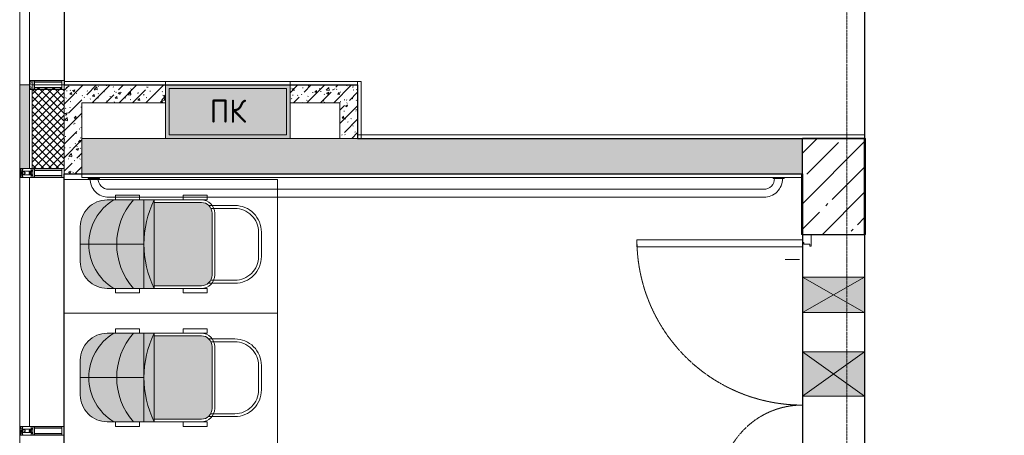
# Model space of a CAD drawing. Header units: millimetres. Extents: x 42571 to 146629, y -34435 to 73146.
# Tile 41 of 94: x 49342 to 54877, y -3884 to -1547. Entities that reach past the tile are written whole.
import ezdxf

# ---------------------------------------------------------------- set-up
doc = ezdxf.new("R2010")
doc.units = ezdxf.units.MM
for name, pattern in [('( Hidden )', [0.375, 0.25, -0.125]), ('-d1-01', [1, 0, -1]), ('-D1-02х01', [3, 2, -1]), ('-D1d1-15x02', [19, 15, -2, 0, -2]), ('DASHEDx20', [0.75, 0.5, -0.25])]:
    doc.linetypes.add(name, pattern=pattern)
doc.layers.get('Defpoints').update_dxf_attribs({"color": 31})
for name, color, linetype, lineweight in [('0_S_Black_02', 7, 'Continuous', 5), ('0_S_Black_04', 7, 'Continuous', 9), ('dim_meb', 7, 'Continuous', 5), ('engineering', 20, 'Continuous', 13), ('meb', 26, 'Continuous', 15), ('Opening Swing', 7, '-D1-02х01', 5), ('Panel', 7, 'Continuous', 5), ('wall_new', 152, 'Continuous', 30), ('Двери', 7, 'Continuous', 5), ('Импосты витража', 7, 'Continuous', 5), ('Общие ребра', 7, 'Continuous', 5), ('Окна', 7, 'Continuous', 5), ('Оси', 7, 'Continuous', 5), ('Основа _2_', 7, 'Continuous', 5), ('Отделка 2 _5_', 7, 'Continuous', 5), ('Панели витража', 7, 'Continuous', 5), ('Перекрытия', 7, 'Continuous', 5), ('Стены', 7, 'Continuous', 5), ('Структура _1_', 7, 'Continuous', 5), ('Термическая_воздушная прослойка _3_', 7, 'Continuous', 5), ('Элементы узлов', 7, 'Continuous', 5)]:
    doc.layers.add(name, color=color, linetype=linetype, lineweight=lineweight)
doc.layers.add('_Разделитель помещений_', color=7, linetype='-d1-01', lineweight=5, true_color=0x0080c0)
doc.styles.add('GOST-2.304_Type-B', font='GOST_Common.ttf')
pattern_1 = [(45, (-51337.11, -26686.75), (-75.43415, 75.43415), [106.68, -17.78, 3.556, -17.78]), (45, (-51337.11, -26611.36), (-75.43415, 75.43415), []), (50, (-51337.11, -26686.75), (127.52922, -11.15758), [13.335, -146.685]), (355, (-51337.11, -26686.75), (-24.66966, 133.74002), [10.668, -117.348]), (100.451, (-51326.49, -26687.68), (102.85973, 122.58178), [11.333, -124.663]), (46.184, (-51337.11, -26651.19), (189.75516, -29.43036), [20.002, -220.027]), (96.636, (-51321.3, -26653.64), (166.1822, 173.1996), [17, -186.995]), (351.184, (-51337.11, -26651.19), (166.18393, 173.19757), [16.002, -176.022]), (21, (-51319.33, -26660.08), (106.13027, -71.58603), [13.335, -146.685]), (326, (-51319.33, -26660.08), (43.26188, 128.93175), [10.668, -117.348]), (71.451, (-51310.49, -26666.04), (149.39198, 57.34505), [11.333, -124.663]), (37.5, (-51337.114, -26686.746), (2.162228, 59.188357), [3.353, -112.573, 3.353, -115.773, -117.793]), (37.5, (-51337.114, -26686.746), (2.162228, 59.188357), [-235.052, 3.353, -114.44]), (7.5, (-51337.114, -26686.746), (46.773857, 70.126152), [3.353, -64.567, 3.353, -109.906, -44.894]), (7.5, (-51337.114, -26686.746), (46.773857, 70.126152), [-181.178, 3.353, -41.542]), (327.5, (-51376.763, -26686.746), (94.91367, -4.010093), [3.353, -41.097, 3.353, -135.331, -184.023]), (327.5, (-51376.763, -26686.746), (94.91367, -4.010093), [-183.134, 3.353, -180.67]), (317.5, (-51394.54, -26686.75), (103.69057, 17.79882), [3.353, -54.432, 3.353, -88.748, -130.683]), (317.5, (-51394.54, -26686.75), (103.69057, 17.79882), [-149.885, 3.353, -127.33])]

# ---------------------------------------------------------------- blocks, each defined once
blk = doc.blocks.new('*U1503')
at = {"layer": 'meb', "color": 252, "linetype": '( Hidden )', "ltscale": 8}
blk.add_lwpolyline([(-375, 600), (375, 600), (375, -600), (-375, -600)], close=True, dxfattribs=at)
blk = doc.blocks.new('*U1504')
at = {"layer": 'meb', "color": 0, "linetype": 'ByBlock', "lineweight": -2, "transparency": 16777216}
for p in [(-6000, 0), (-5250, 0)]:
    blk.add_blockref('*U1503', p, dxfattribs=at)
blk = doc.blocks.new('A$C07c7388e')
at = {"layer": 'meb', "linetype": 'ByBlock', "true_color": 0xc0ada0, "transparency": 33554610}
h = blk.add_hatch(color=253, dxfattribs=at)
h.dxf.hatch_style = 1
edge = h.paths.add_edge_path()
edge.add_line((509, 408.4), (509, 680.3))
edge.add_arc((448.3, 680.3), 60.7, 0, 90)
edge.add_line((448.3, 741), (101, 741))
edge.add_arc((101, 680.3), 60.7, 90, 180)
edge.add_line((40.3, 680.3), (40.3, 415.1))
edge.add_line((40.3, 415.1), (26, 415.1))
edge.add_arc((274.6, 923.3), 565.7, 243.9267, 294.4753)
at = {"layer": 'meb', "linetype": 'ByBlock', "true_color": 0xc0ada0, "transparency": 33554534}
h = blk.add_hatch(color=253, dxfattribs=at)
h.dxf.hatch_style = 1
h.paths.add_polyline_path([(29.5, 182, 0.478758), (176, 0), (274.7, 0), (274.7, 47.8, -0.255726)])
h.paths.add_polyline_path([(519.9, 182, -0.255726), (274.7, 47.8), (373.3, 0, 0.478758)])
h.paths.add_polyline_path([(523.3, 187.6), (523.3, 298.5, -0.183001), (274.7, 204.3), (274.7, 47.8, 0.261714)])
h.paths.add_polyline_path([(274.7, 204.3, -0.183001), (26, 298.5), (26, 187.6, 0.261714), (274.7, 47.8)])
h.paths.add_polyline_path([(274.7, 357.7), (26, 357.7), (26, 298.5, 0.183001), (274.7, 204.3)])
h.paths.add_polyline_path([(523.3, 357.7), (274.7, 357.7), (274.7, 204.3, 0.183001), (523.3, 298.5)])
h.paths.add_polyline_path([(523.3, 415.1, -0.114069), (274.7, 357.7), (523.3, 357.7)])
h.paths.add_polyline_path([(26, 415.1), (26, 357.7), (274.7, 357.7, -0.114069)])
h.paths.add_polyline_path([(274.7, 47.8), (274.7, 0), (373.3, 0)], flags=17)
at = {"layer": 'meb', "linetype": 'ByBlock'}
for points in [[(494.4, 719.1), (494.4, 868.3, 0.414214), (344.4, 1018.3), (207.4, 1018.3, 0.414214), (57.4, 868.3), (57.4, 722.5)], [(478.1, 733.2), (478.1, 868.3, 0.414214), (344.4, 1002), (207.4, 1002, 0.414214), (73.6, 868.3), (73.6, 734.5)], [(509, 415.1), (509, 680.3, 0.414214), (448.3, 741), (101, 741, 0.414214), (40.3, 680.3), (40.3, 415.1)], [(523.3, 415.1, -0.231145), (26, 415.1)], [(523.3, 298.5, -0.378684), (26, 298.5)], [(523.3, 187.6, -0.561917), (26, 187.6)]]:
    blk.add_lwpolyline(points, format="xyb", dxfattribs=at)
blk.add_lwpolyline([(448.3, 755.3), (101, 755.3, 0.414214), (26, 680.3), (26, 150, 0.414214), (176, 0), (373.3, 0, 0.414214), (523.3, 150), (523.3, 680.3, 0.414214)], format="xyb", close=True, dxfattribs=at)
for points in [[(26, 577.4), (0, 577.4), (0, 712.2), (26, 712.2)], [(523.3, 577.4), (549.3, 577.4), (549.3, 712.2), (523.3, 712.2)], [(523.3, 415.1), (26, 415.1), (26, 357.7), (523.3, 357.7)], [(26, 197.9), (0, 197.9), (0, 332.7), (26, 332.7)], [(523.3, 197.9), (549.3, 197.9), (549.3, 332.7), (523.3, 332.7)]]:
    blk.add_lwpolyline(points, close=True, dxfattribs=at)
blk.add_lwpolyline([(274.7, 357.7), (274.7, 0)], dxfattribs=at)
blk = doc.blocks.new('*U1505')
at = {"layer": 'meb', "linetype": 'ByBlock'}
blk.add_blockref('A$C07c7388e', (-274.7, -509.1), dxfattribs=at)
blk = doc.blocks.new('*U1506')
at = {"layer": 'dim_meb', "color": 0, "linetype": 'ByBlock', "lineweight": -2, "transparency": 16777216}
for p in [(0, 0), (750, 0)]:
    blk.add_blockref('*U1505', p, dxfattribs=at)
blk = doc.blocks.new('Rectangular Mullion - R_StandardFrame_50Wx250H-4576861-50_AS_Plan_L01_Маркировочный - зависимый 4')
at = {"layer": 'Импосты витража'}
for p, q in [((58108.7, 59708.4), (58108.7, 60228.4)), ((58108.7, 60228.4), (58108.7, 59708.4)), ((58358.7, 60228.4), (58358.7, 59708.4)), ((58358.7, 60228.4), (58358.7, 59708.4)), ((58108.7, 59708.4), (58358.7, 59708.4)), ((58358.7, 59708.4), (58108.7, 59708.4))]:
    blk.add_line(p, q, dxfattribs=at)
blk = doc.blocks.new('Rectangular Mullion - 50Wx250H-V11-50_AS_Plan_L01_Маркировочный - зависимый 4')
at = {"layer": 'Элементы узлов'}
for p, q in [((-25, 65.2), (-25, 250)), ((-25, 250), (0, 250)), ((-23, 237.3), (0, 237.3)), ((-23, 237.3), (-23, 73.6)), ((-14.9, 84), (-14.9, 237.3)), ((25, 250), (0, 250)), ((23, 237.3), (0, 237.3)), ((14.9, 84), (14.9, 237.3)), ((23, 237.3), (23, 73.6)), ((25, 65.2), (25, 250)), ((-14, 65.2), (-25, 65.2)), ((0, 84), (-23, 84)), ((-0.5, 73.6), (-23, 73.6)), ((-14, 71.3), (-14, 65.2)), ((-10, 71.3), (-14, 71.3)), ((-10, 53), (-10, 71.3)), ((-7, 65.2), (-5.9, 67.3)), ((-7, 65.2), (-7, 54.7)), ((-4.1, 67.3), (-5.9, 67.3)), ((-4.1, 67.3), (-2.9, 65.1)), ((-2.9, 65.1), (-2.9, 54.6)), ((0, 84), (23, 84)), ((0.5, 73.6), (23, 73.6)), ((4.1, 67.3), (2.9, 65.1)), ((2.9, 65.1), (2.9, 54.6)), ((4.1, 67.3), (5.9, 67.3)), ((7, 65.2), (5.9, 67.3)), ((7, 65.2), (7, 54.7)), ((10, 71.3), (14, 71.3)), ((10, 53), (10, 71.3)), ((14, 71.3), (14, 65.2)), ((14, 65.2), (25, 65.2)), ((-23.8, 14.6), (-25, 14.2)), ((-25, 0), (-25, 14.2)), ((-22.3, 17), (-23.8, 17)), ((-23.8, 17), (-23.8, 14.6)), ((-22.5, 10.6), (-23.8, 14.6)), ((-22.5, 10.6), (-23.7, 9.9)), ((-23.7, 1.3), (-23.7, 9.9)), ((-23.7, 1.3), (-11.8, 1.3)), ((-23.2, 10.2), (-22.5, 8)), ((-22.5, 8), (-22.5, 4.5)), ((-21.3, 4.5), (-22.5, 4.5)), ((-22.3, 17), (-22.3, 16)), ((-22.3, 16), (-21.3, 16)), ((-19, 17.6), (-21.3, 16)), ((-21.3, 4.5), (-21.3, 6.5)), ((-21.3, 6.5), (-14.2, 6.5)), ((-18.4, 16.6), (-19, 17.6)), ((-7.4, 16.6), (-18.4, 16.6)), ((-14.2, 6.5), (-14.2, 4.5)), ((-13.2, 4.5), (-14.2, 4.5)), ((-13.2, 4.5), (-12.2, 7.2)), ((-12.7, 7.6), (-11.3, 11.4)), ((-12.7, 7.6), (-11.8, 6.9)), ((-12.2, 9), (-12.2, 14.8)), ((-12.2, 14.8), (0, 14.8)), ((-11.8, 1.3), (-11.8, 6.9)), ((-10.5, 11.2), (-11.3, 11.4)), ((-10.5, 1.5), (-10.5, 11.2)), ((-4.8, 1.5), (-10.5, 1.5)), ((-8.7, 53), (-10, 53)), ((-10, 53), (-10, 17)), ((-10, 17), (-7.5, 17)), ((-8.7, 53), (-7, 54.7)), ((-8.5, 23), (-1.5, 30)), ((-8.5, 18.5), (-8.5, 23)), ((-7.5, 18.5), (-8.5, 18.5)), ((-7.5, 17), (-7.5, 18.5)), ((-7.4, 18), (-7.4, 16.6)), ((-2.6, 18), (-7.4, 18)), ((0, 8), (-4.8, 8)), ((-4.8, 1.5), (-4.8, 8)), ((-1.3, 53), (-2.9, 54.6)), ((-2.6, 18), (-2.6, 16.8)), ((-2.6, 16.8), (0, 16.8)), ((-1.5, 30), (0, 30)), ((0, 53), (-1.3, 53)), ((0, 53), (1.3, 53)), ((1.5, 30), (0, 30)), ((2.6, 16.8), (0, 16.8)), ((0, 14.8), (0, 16.8)), ((0, 14.8), (0, 16.8)), ((12.2, 14.8), (0, 14.8)), ((0, 0), (0, 8)), ((0, 8), (4.8, 8)), ((0, 0), (0, 8)), ((1.3, 53), (2.9, 54.6)), ((8.5, 23), (1.5, 30)), ((2.6, 18), (2.6, 16.8)), ((2.6, 18), (7.4, 18)), ((4.8, 1.5), (4.8, 8)), ((4.8, 1.5), (10.5, 1.5)), ((8.7, 53), (7, 54.7)), ((7.4, 18), (7.4, 16.6)), ((7.4, 16.6), (18.4, 16.6)), ((7.5, 18.5), (8.5, 18.5)), ((7.5, 17), (7.5, 18.5)), ((10, 17), (7.5, 17)), ((8.5, 18.5), (8.5, 23)), ((8.7, 53), (10, 53)), ((10, 53), (10, 17)), ((10.5, 11.2), (11.3, 11.4)), ((10.5, 1.5), (10.5, 11.2)), ((12.7, 7.6), (11.3, 11.4)), ((12.7, 7.6), (11.8, 6.9)), ((11.8, 1.3), (11.8, 6.9)), ((23.7, 1.3), (11.8, 1.3)), ((12.2, 9), (12.2, 14.8)), ((13.2, 4.5), (12.2, 7.2)), ((13.2, 4.5), (14.2, 4.5)), ((21.3, 6.5), (14.2, 6.5)), ((14.2, 6.5), (14.2, 4.5)), ((18.4, 16.6), (19, 17.6)), ((19, 17.6), (21.3, 16)), ((22.3, 16), (21.3, 16)), ((21.3, 4.5), (21.3, 6.5)), ((21.3, 4.5), (22.5, 4.5)), ((22.3, 17), (22.3, 16)), ((22.3, 17), (23.8, 17)), ((22.5, 10.6), (23.8, 14.6)), ((22.5, 10.6), (23.7, 9.9)), ((23.2, 10.2), (22.5, 8)), ((22.5, 8), (22.5, 4.5)), ((23.7, 1.3), (23.7, 9.9)), ((23.8, 17), (23.8, 14.6)), ((23.8, 14.6), (25, 14.2)), ((25, 0), (25, 14.2)), ((-25, 0), (0, 0)), ((25, 0), (0, 0))]:
    blk.add_line(p, q, dxfattribs=at)
for centre, start, end in [((-0.5, 73.1), 360, 90), ((0.5, 73.1), 90, 180)]:
    blk.add_arc(centre, 0.5, start, end, dxfattribs=at)
blk = doc.blocks.new('Rectangular Mullion - R_StandardFrame_50Wx250H-5001161-50_AS_Plan_L01_Маркировочный - зависимый 4')
at = {"layer": 'Импосты витража', "lineweight": 9}
for p, q in [((-25, 0), (-25, 250)), ((-25, 250), (25, 250)), ((25, 250), (25, 0)), ((25, 0), (-25, 0))]:
    blk.add_line(p, q, dxfattribs=at)
blk = doc.blocks.new('Rectangular Mullion - R_StandardFrame_50Wx250H-3268715-50_AS_Plan_L01_Маркировочный - зависимый 4')
at = {"layer": 'Импосты витража'}
for p, q in [((58108.7, 56833.4), (58108.7, 58283.4)), ((58108.7, 58283.4), (58108.7, 56833.4)), ((58358.7, 58283.4), (58358.7, 56833.4)), ((58358.7, 58283.4), (58358.7, 56833.4))]:
    blk.add_line(p, q, dxfattribs=at)
blk = doc.blocks.new('System Panel - A_PAN_Glass-5001163-50_AS_Plan_L01_Маркировочный - зависимый 4')
at = {"layer": 'Панели витража'}
for p, q in [((387.5, 0), (-387.5, 0)), ((-387.5, 0), (-387.5, -55)), ((387.5, -55), (387.5, 0)), ((-387.5, -55), (387.5, -55))]:
    blk.add_line(p, q, dxfattribs=at)
blk = doc.blocks.new('Rectangular Mullion - R_StandardFrame_50Wx250H-3329706-50_AS_Plan_L01_Маркировочный - зависимый 4')
at = {"layer": 'Импосты витража'}
for p, q in [((58108.7, 60228.4), (58108.7, 61028.4)), ((58108.7, 61028.4), (58108.7, 60228.4)), ((58358.7, 61028.4), (58358.7, 60228.4)), ((58358.7, 61028.4), (58358.7, 60228.4))]:
    blk.add_line(p, q, dxfattribs=at)
blk = doc.blocks.new('Rectangular Mullion - 50Wx250H-4125530-50_AS_Plan_L01_Маркировочный - зависимый 4')
at = {"layer": 'Элементы узлов'}
for p, q in [((0, 250), (-25, 250)), ((-25, 250), (-25, 237.3)), ((-25, 65.2), (-25, 250)), ((-25, 250), (0, 250)), ((-23, 237.3), (0, 237.3)), ((-23, 237.3), (0, 237.3)), ((-23, 237.3), (-23, 73.6)), ((0, 237.3), (-14.9, 237.3)), ((-14.9, 237.3), (-14.9, 84)), ((-14.9, 84), (-14.9, 237.3)), ((25, 250), (0, 250)), ((25, 250), (0, 250)), ((14.9, 237.3), (0, 237.3)), ((0, 237.3), (23, 237.3)), ((23, 237.3), (0, 237.3)), ((14.9, 84), (14.9, 237.3)), ((14.9, 84), (14.9, 237.3)), ((23, 237.3), (23, 73.6)), ((25, 237.3), (25, 250)), ((25, 65.2), (25, 250)), ((-25, 73.6), (-25, 65.2)), ((-25, 65.2), (-25, 60.2)), ((-10, 65.2), (-25, 65.2)), ((-25, 65.2), (-25, 60.2)), ((-25, 65.2), (-10, 65.2)), ((-10, 65.2), (-25, 65.2)), ((0, 84), (-23, 84)), ((-23, 84), (-23, 73.6)), ((0, 84), (-23, 84)), ((-23, 73.6), (0, 73.6)), ((0, 73.6), (-23, 73.6)), ((-0.5, 73.6), (-23, 73.6)), ((-14.9, 84), (0, 84)), ((-10, 55), (-10, 65.2)), ((-10, 65.2), (-10, 55)), ((-10, 55), (-10, 65.2)), ((0, 84), (14.9, 84)), ((23, 84), (0, 84)), ((0, 84), (0, 73.6)), ((0, 84), (23, 84)), ((0, 73.6), (0, 84)), ((0, 73.6), (23, 73.6)), ((23, 73.6), (0, 73.6)), ((0.5, 73.6), (23, 73.6)), ((10, 65.2), (10, 55)), ((25, 65.2), (10, 65.2)), ((10, 55), (10, 65.2)), ((10, 65.2), (25, 65.2)), ((10, 65.2), (25, 65.2)), ((10, 55), (10, 65.2)), ((23, 73.6), (23, 84)), ((25, 65.2), (25, 73.6)), ((25, 65.2), (25, 60.2)), ((25, 60.2), (25, 65.2)), ((-10, 55), (-14, 55)), ((-14, 55), (-10, 55)), ((-10, 55), (0, 55)), ((0, 55), (-10, 55)), ((0, 55), (10, 55)), ((0, 55), (10, 55)), ((10, 55), (14, 55)), ((10, 55), (14, 55))]:
    blk.add_line(p, q, dxfattribs=at)
for centre, start, end in [((-14, 69.1), 218.9723, 270), ((-14, 69.1), 218.9723, 270), ((-14, 69.1), 218.9723, 270), ((14, 69.1), 270, 321.0277), ((14, 69.1), 270, 321.0277), ((14, 69.1), 270, 321.0277)]:
    blk.add_arc(centre, 14.1, start, end, dxfattribs=at)
blk = doc.blocks.new('Rectangular Mullion - R_InvisibleFrame_50Wx250H-5001178-50_AS_Plan_L01_Маркировочный - зависимый 4')
at = {"layer": 'Импосты витража', "lineweight": 9}
for p, q in [((-25, 60), (-25, 250)), ((-25, 250), (25, 250)), ((25, 250), (25, 60))]:
    blk.add_line(p, q, dxfattribs=at)
blk = doc.blocks.new('System Panel - A_PAN_Glass-5043098-50_AS_Plan_L01_Маркировочный - зависимый 4')
at = {"layer": 'Панели витража'}
for p, q in [((700, 0), (-700, 0)), ((-700, 0), (-700, -55)), ((700, -55), (700, 0)), ((-700, -55), (700, -55))]:
    blk.add_line(p, q, dxfattribs=at)
blk = doc.blocks.new('Rectangular Mullion - R_StandardFrame_50Wx250H-4370839-50_AS_Plan_L01_Маркировочный - зависимый 4')
at = {"layer": 'Импосты витража'}
for p, q in [((58108.7, 59708.4), (58358.7, 59708.4)), ((58358.7, 59708.4), (58108.7, 59708.4)), ((58108.7, 58283.4), (58108.7, 59708.4)), ((58108.7, 59708.4), (58108.7, 58283.4)), ((58358.7, 59708.4), (58358.7, 58283.4)), ((58358.7, 59708.4), (58358.7, 58283.4))]:
    blk.add_line(p, q, dxfattribs=at)
blk = doc.blocks.new('Rectangular Mullion - R_StandardFrame_50Wx250H-5043096-50_AS_Plan_L01_Маркировочный - зависимый 4')
at = {"layer": 'Импосты витража', "lineweight": 9}
for p, q in [((-25, 0), (-25, 250)), ((-25, 250), (25, 250)), ((25, 250), (25, 0)), ((25, 0), (-25, 0))]:
    blk.add_line(p, q, dxfattribs=at)
blk = doc.blocks.new('Rectangular Mullion - R_StandardFrame_50Wx250H-5001165-50_AS_Plan_L01_Маркировочный - зависимый 4')
at = {"layer": 'Импосты витража', "lineweight": 9}
for p, q in [((0, 250), (-50, 250)), ((-50, 250), (-50, 0)), ((0, 0), (0, 250)), ((-50, 0), (0, 0))]:
    blk.add_line(p, q, dxfattribs=at)
blk = doc.blocks.new('RST_AR_KMN_R22_SLB_FCD_rvt-1-50_AS_Plan_L01_Маркировочный - зависимый 4')
at = {"layer": 'Стены', "true_color": 0xeff9fa}
blk.add_hatch(color=7, dxfattribs=at).paths.add_polyline_path([(58163.7, 59758.4), (58163.7, 60228.4), (58108.7, 60228.4), (58108.7, 59758.4)])
at = {"layer": 'Стены'}
h = blk.add_hatch(dxfattribs=at)
h.set_pattern_fill('FP_13', color=256, style=0, pattern_type=2)
h.set_pattern_definition([(45, (0, 0), (-21.213203, 21.213203), []), (135, (0, 0), (-21.213203, -21.213203), [])])
h.paths.add_polyline_path([(58178.7, 59758.4), (58358.7, 59758.4), (58358.7, 60203.4), (58346, 60203.4), (58346, 60213.5), (58192.7, 60213.5), (58192.7, 60205.4), (58182.3, 60205.4), (58182.3, 60203.4), (58178.7, 60203.4), (58178.7, 60163.4)])
at = {"layer": 'Общие ребра'}
for p, q in [((58163.7, 60228.4), (58163.7, 59758.4)), ((58178.7, 60203.4), (58178.7, 59758.4))]:
    blk.add_line(p, q, dxfattribs=at)
at = {"layer": 'Отделка 2 _5_'}
for p, q in [((58163.7, 60228.4), (58108.7, 60228.4)), ((58108.7, 60228.4), (58108.7, 59758.4)), ((58108.7, 59758.4), (58163.7, 59758.4))]:
    blk.add_line(p, q, dxfattribs=at)
at = {"layer": 'Термическая_воздушная прослойка _3_'}
for p, q in [((58178.7, 60228.4), (58163.7, 60228.4)), ((58358.7, 60228.4), (58178.7, 60228.4)), ((58358.7, 59758.4), (58358.7, 60228.4)), ((58163.7, 59758.4), (58178.7, 59758.4)), ((58178.7, 59758.4), (58358.7, 59758.4))]:
    blk.add_line(p, q, dxfattribs=at)
at = {"layer": 'Импосты витража', "lineweight": 5}
for name in ['Rectangular Mullion - R_StandardFrame_50Wx250H-3329706-50_AS_Plan_L01_Маркировочный - зависимый 4', 'Rectangular Mullion - R_StandardFrame_50Wx250H-4576861-50_AS_Plan_L01_Маркировочный - зависимый 4', 'Rectangular Mullion - R_StandardFrame_50Wx250H-4370839-50_AS_Plan_L01_Маркировочный - зависимый 4', 'Rectangular Mullion - R_StandardFrame_50Wx250H-3268715-50_AS_Plan_L01_Маркировочный - зависимый 4']:
    blk.add_blockref(name, (0, 0), dxfattribs=at)
at = {"layer": 'Импосты витража', "lineweight": 5, "extrusion": (0, 0, -1), "rotation": 90.0000000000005}
for name, p in [('Rectangular Mullion - 50Wx250H-4125530-50_AS_Plan_L01_Маркировочный - зависимый 4', (-58108.7, 60228.4)), ('Rectangular Mullion - R_InvisibleFrame_50Wx250H-5001178-50_AS_Plan_L01_Маркировочный - зависимый 4', (-58108.7, 60228.4)), ('Rectangular Mullion - 50Wx250H-V11-50_AS_Plan_L01_Маркировочный - зависимый 4', (-58108.7, 59733.4)), ('Rectangular Mullion - R_StandardFrame_50Wx250H-5001161-50_AS_Plan_L01_Маркировочный - зависимый 4', (-58108.7, 59733.4)), ('Rectangular Mullion - 50Wx250H-V11-50_AS_Plan_L01_Маркировочный - зависимый 4', (-58108.7, 59733.4)), ('Rectangular Mullion - 50Wx250H-V11-50_AS_Plan_L01_Маркировочный - зависимый 4', (-58108.7, 58283.4)), ('Rectangular Mullion - R_StandardFrame_50Wx250H-5043096-50_AS_Plan_L01_Маркировочный - зависимый 4', (-58108.7, 58283.4))]:
    blk.add_blockref(name, p, dxfattribs=at)
at = {"layer": 'Импосты витража', "lineweight": 5, "rotation": 269.9999999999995}
blk.add_blockref('Rectangular Mullion - R_StandardFrame_50Wx250H-5001165-50_AS_Plan_L01_Маркировочный - зависимый 4', (58108.7, 59708.4), dxfattribs=at)
at = {"layer": 'Панели витража', "lineweight": 5, "rotation": 89.99999999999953}
for name, p in [('System Panel - A_PAN_Glass-5001163-50_AS_Plan_L01_Маркировочный - зависимый 4', (58108.7, 60615.9)), ('System Panel - A_PAN_Glass-5043098-50_AS_Plan_L01_Маркировочный - зависимый 4', (58108.7, 59008.4))]:
    blk.add_blockref(name, p, dxfattribs=at)
blk = doc.blocks.new('A_DOR_Door - Вн_1_Двойные_1450Wx2300_100__ EIW30-18318356-50_AS_Plan_L01_Маркировочный - зависимый 4')
at = {"layer": 'Opening Swing'}
for centre, radius, start, end in [((-695, -175), 930, 270, 0), ((695, -175), 460, 180, 270)]:
    blk.add_arc(centre, radius, start, end, dxfattribs=at)
at = {"layer": 'Panel'}
for p, q in [((-725, -125), (-658, -125)), ((-725, -175), (-725, -125)), ((-725, -125), (-725, -175)), ((-658, -125), (-725, -125)), ((-670, -133), (-670, -167)), ((-658, -133), (-670, -133)), ((-670, -133), (-658, -133)), ((-670, -167), (-670, -133)), ((-658, -125), (-658, -133)), ((-658, -133), (-658, -125)), ((658, -125), (725, -125)), ((658, -133), (658, -125)), ((658, -125), (658, -133)), ((725, -125), (658, -125)), ((670, -133), (658, -133)), ((658, -133), (670, -133)), ((670, -167), (670, -133)), ((670, -133), (670, -167)), ((725, -125), (725, -175)), ((725, -175), (725, -125)), ((-680, -175), (-725, -175)), ((-725, -175), (-680, -175)), ((-695, -175), (-695, -1105)), ((-655, -175), (-695, -175)), ((-695, -175), (-695, -1105)), ((-680, -167), (-680, -175)), ((-670, -167), (-680, -167)), ((-680, -167), (-670, -167)), ((-680, -175), (-680, -167)), ((-655, -1105), (-655, -175)), ((655, -175), (695, -175)), ((655, -635), (655, -175)), ((680, -167), (670, -167)), ((680, -167), (670, -167)), ((680, -175), (680, -167)), ((680, -167), (680, -175)), ((725, -175), (680, -175)), ((725, -175), (680, -175)), ((695, -175), (695, -635)), ((695, -175), (695, -635)), ((695, -635), (655, -635)), ((-695, -1105), (-655, -1105))]:
    blk.add_line(p, q, dxfattribs=at)
blk = doc.blocks.new('A_MEQ_OpeningWall-Rectangular - ВК-10409667-50_AS_Plan_L01_Маркировочный - зависимый 4')
at = {"layer": 'Элементы узлов', "true_color": 0x808080, "transparency": 33554585}
blk.add_hatch(color=8, dxfattribs=at).paths.add_polyline_path([(225, 175), (25, 175), (25, -175), (225, -175)])
at = {"layer": 'Окна'}
for p, q in [((25, 175), (25, -175)), ((225, 175), (225, -175))]:
    blk.add_line(p, q, dxfattribs=at)
at = {"layer": 'Элементы узлов'}
for p, q in [((225, 175), (25, -175)), ((25, 175), (225, -175)), ((225, 175), (25, 175)), ((25, 175), (25, -175)), ((225, -175), (225, 175)), ((25, -175), (225, -175))]:
    blk.add_line(p, q, dxfattribs=at)
blk = doc.blocks.new('A_MEQ_OpeningWall-Rectangular - ОВ-10416943-50_AS_Plan_L01_Маркировочный - зависимый 4')
at = {"layer": 'Элементы узлов', "true_color": 0x808080, "transparency": 33554585}
blk.add_hatch(color=8, dxfattribs=at).paths.add_polyline_path([(250, 175), (0, 175), (0, -175), (250, -175)])
at = {"layer": 'Окна'}
for p, q in [((0, 175), (0, -175)), ((250, 175), (250, -175))]:
    blk.add_line(p, q, dxfattribs=at)
at = {"layer": 'Элементы узлов'}
for p, q in [((250, 175), (0, -175)), ((0, 175), (250, -175)), ((250, 175), (0, 175)), ((0, 175), (0, -175)), ((250, -175), (250, 175)), ((0, -175), (250, -175))]:
    blk.add_line(p, q, dxfattribs=at)
blk = doc.blocks.new('A_MEQ_OpeningWall-Rectangular - ВК-10872426-50_AS_Plan_L01_Маркировочный - зависимый 4')
at = {"layer": 'Окна'}
for p, q in [((-225, 50), (-225, -50)), ((475, 50), (475, -50))]:
    blk.add_line(p, q, dxfattribs=at)
at = {"layer": 'Элементы узлов'}
for p, q in [((475, 50), (-225, 50)), ((-225, 50), (-225, -50)), ((475, -50), (475, 50))]:
    blk.add_line(p, q, dxfattribs=at)
blk = doc.blocks.new('A$Cdea34fad')
at = {"layer": 'Стены'}
h = blk.add_hatch(dxfattribs=at)
h.set_pattern_fill('FP_6', color=256, style=0, pattern_type=2)
h.set_pattern_definition(pattern_1)
h.paths.add_polyline_path([(7591.6, 33441.6), (7591.6, 33541.6), (7021.6, 33541.6), (7021.6, 33441.6), (7121.6, 33441.6)])
h.paths.add_polyline_path([(8671.6, 33441.6), (8671.6, 33541.6), (8291.6, 33541.6), (8291.6, 33441.6), (8571.6, 33441.6)])
h = blk.add_hatch(dxfattribs=at)
h.set_pattern_fill('FP_6', color=256, style=0, pattern_type=2)
h.set_pattern_definition(pattern_1)
h.paths.add_polyline_path([(7121.6, 33041.6), (7121.6, 33441.6), (7021.6, 33441.6), (7021.6, 33041.6)])
h = blk.add_hatch(dxfattribs=at)
h.set_pattern_fill('FP_6', color=256, style=0, pattern_type=2)
h.set_pattern_definition(pattern_1)
h.paths.add_polyline_path([(8571.6, 33241.6), (8671.6, 33241.6), (8671.6, 33441.6), (8571.6, 33441.6)])
h = blk.add_hatch(dxfattribs=at)
h.set_pattern_fill('FP_6', color=256, style=0, pattern_type=2)
h.set_pattern_definition(pattern_1)
h.paths.add_polyline_path([(11171.6, 33041.6), (11171.6, 33241.6), (7121.6, 33241.6), (7121.6, 33041.6), (10179.6, 33041.6)])
h = blk.add_hatch(dxfattribs=at)
h.set_pattern_fill('FP_7', color=256, style=0, pattern_type=2)
h.set_pattern_definition([(45, (-51337.11, -26686.75), (-142.5612, 142.5612), []), (45, (-51194.55, -26686.75), (-142.5612, 142.5612), [252.016, -50.403, 16.764, -33.639])])
h.paths.add_polyline_path([(11171.6, 22131.6), (11521.6, 22131.6), (11521.6, 23951.6), (11171.6, 23951.6), (11171.6, 22343.5)])
h.paths.add_polyline_path([(11171.6, 24851.6), (11521.6, 24851.6), (11521.6, 27221.6), (11171.6, 27221.6), (11171.6, 25121.6)])
h.paths.add_polyline_path([(11521.6, 28091.6), (11521.6, 28606.6), (11171.6, 28606.6), (11171.6, 28091.6)])
h.paths.add_polyline_path([(11171.6, 28856.6), (11521.6, 28856.6), (11521.6, 29246.6), (11171.6, 29246.6)])
h.paths.add_polyline_path([(11382.9, 30046.6), (11521.6, 30046.6), (11521.6, 30696.6), (11171.6, 30696.6), (11171.6, 30046.6)])
h.paths.add_polyline_path([(11521.6, 30996.6), (11521.6, 31251.6), (11171.6, 31251.6), (11171.6, 30996.6), (11492.2, 30996.6)])
h.paths.add_polyline_path([(11171.6, 32701.6), (11521.6, 32701.6), (11521.6, 33241.6), (11171.6, 33241.6), (11171.6, 33041.6)])
at = {"layer": '0_S_Black_02'}
blk.add_line((11155.3, 32559.9), (11075.3, 32559.9), dxfattribs=at)
at = {"layer": '0_S_Black_04'}
for p, q in [((7591.6, 33541.6), (8291.6, 33541.6)), ((7591.6, 33241.6), (7591.6, 33541.6)), ((8291.6, 33541.6), (8291.6, 33241.6)), ((8291.6, 33241.6), (7591.6, 33241.6))]:
    blk.add_line(p, q, dxfattribs=at)
at = {"layer": '_Разделитель помещений_'}
for p, q in [((7022, 35433.8), (7022, 33541.6)), ((7021.6, 35241.6), (7021.6, 22941.6)), ((11346.6, 33241.6), (7121.6, 33241.6))]:
    blk.add_line(p, q, dxfattribs=at)
at = {"layer": 'Общие ребра'}
for p, q in [((7121.6, 33241.6), (7121.6, 33041.6)), ((8571.6, 33241.6), (8671.6, 33241.6))]:
    blk.add_line(p, q, dxfattribs=at)
at = {"layer": 'Оси', "linetype": '-D1d1-15x02'}
blk.add_line((11421.6, 1921.3), (11421.6, 46787.7), dxfattribs=at)
at = {"layer": 'Основа _2_', "lineweight": 9}
for p, q in [((7022.4, 33541.6), (7021.6, 33541.6)), ((7021.6, 33541.6), (7021.6, 33441.6)), ((7591.6, 33541.6), (7022.4, 33541.6)), ((7022.4, 33541.6), (7591.6, 33541.6)), ((7591.6, 33441.6), (7591.6, 33541.6)), ((8291.6, 33541.6), (8291.6, 33441.6)), ((8671.6, 33541.6), (8291.6, 33541.6)), ((8291.6, 33541.6), (8671.6, 33541.6)), ((8671.6, 33441.6), (8671.6, 33541.6)), ((7021.6, 33441.6), (7021.6, 33041.6)), ((7121.6, 33441.6), (7591.6, 33441.6)), ((7121.6, 33241.6), (7121.6, 33441.6)), ((8291.6, 33441.6), (8571.6, 33441.6)), ((8571.6, 33441.6), (8571.6, 33241.6)), ((8671.6, 33241.6), (8671.6, 33441.6)), ((8671.6, 33441.6), (8671.6, 33241.6)), ((8571.6, 33241.6), (7121.6, 33241.6)), ((11171.6, 33241.6), (8671.6, 33241.6)), ((8671.6, 33241.6), (11171.6, 33241.6)), ((7021.6, 33041.6), (7121.6, 33041.6)), ((7121.6, 33041.6), (11171.6, 33041.6)), ((11171.6, 33041.6), (7121.6, 33041.6))]:
    blk.add_line(p, q, dxfattribs=at)
at = {"layer": 'Отделка 2 _5_'}
for p, q in [((7591.6, 33561.6), (7022.4, 33561.6)), ((7022.4, 33561.6), (7022.4, 33541.6)), ((7591.6, 33541.6), (7591.6, 33561.6)), ((8671.6, 33561.6), (8291.6, 33561.6)), ((8291.6, 33561.6), (8291.6, 33541.6)), ((8671.6, 33541.6), (8671.6, 33561.6)), ((8671.6, 33561.6), (8671.6, 33441.6)), ((8691.6, 33561.6), (8671.6, 33561.6)), ((8691.6, 33241.6), (8691.6, 33561.6)), ((11521.6, 33261.6), (8671.6, 33261.6)), ((8671.6, 33261.6), (8671.6, 33241.6)), ((8671.6, 33241.6), (8691.6, 33241.6)), ((11171.6, 33241.6), (11521.6, 33241.6)), ((11521.6, 33241.6), (11521.6, 33261.6)), ((11526.6, 33241.6), (11521.6, 33241.6)), ((11526.6, 32701.6), (11526.6, 33241.6)), ((7121.6, 33041.6), (7121.6, 33021.6)), ((7121.6, 33021.6), (11171.6, 33021.6)), ((11166.6, 33041.6), (11166.6, 32701.6)), ((11171.6, 33041.6), (11166.6, 33041.6)), ((11171.6, 33021.6), (11171.6, 33041.6)), ((11166.6, 32701.6), (11171.6, 32701.6)), ((11521.6, 32701.6), (11526.6, 32701.6))]:
    blk.add_line(p, q, dxfattribs=at)
at = {"layer": 'Перекрытия'}
for p, q in [((7021.6, 22941.6), (7021.6, 35441.6)), ((7022.4, 33541.6), (7022.4, 35440.8)), ((7022.4, 35440.8), (7022.4, 33541.6)), ((11521.6, 33241.6), (7121.6, 33241.6)), ((7121.6, 33241.6), (11521.6, 33241.6)), ((7421.6, 33241.6), (7581.6, 33241.6)), ((7581.6, 33241.6), (7421.6, 33241.6)), ((8311.6, 33241.6), (8471.6, 33241.6)), ((8471.6, 33241.6), (8311.6, 33241.6)), ((11521.6, 23291.6), (11521.6, 33241.6)), ((11521.6, 33241.6), (11521.6, 23291.6)), ((7021.6, 25811.6), (7021.6, 33041.6)), ((7021.6, 33041.6), (11171.6, 33041.6)), ((11171.6, 33041.6), (7021.6, 33041.6)), ((7021.6, 33041.6), (7021.6, 25811.6)), ((11171.6, 33041.6), (11171.6, 27111.6)), ((11171.6, 27111.6), (11171.6, 33041.6))]:
    blk.add_line(p, q, dxfattribs=at)
at = {"layer": 'Стены'}
for p, q in [((7021.6, 35241.6), (7021.6, 22941.6)), ((7021.6, 22941.6), (7021.6, 35241.6)), ((7591.6, 33561.6), (8291.6, 33561.6)), ((7591.6, 33541.6), (7591.6, 33561.6)), ((8291.6, 33541.6), (8291.6, 33561.6)), ((7591.6, 33441.6), (7591.6, 33541.6)), ((8291.6, 33441.6), (8291.6, 33541.6)), ((7021.6, 22941.6), (7021.6, 33141.6)), ((7021.6, 33141.6), (7021.6, 22941.6)), ((7020.8, 31621.6), (7020.8, 33021.6))]:
    blk.add_line(p, q, dxfattribs=at)
at = {"layer": 'Структура _1_', "lineweight": 25}
for p, q in [((11521.6, 33241.6), (11171.6, 33241.6)), ((11171.6, 33041.6), (11171.6, 33241.6)), ((11521.6, 32701.6), (11521.6, 33241.6)), ((11521.6, 33241.6), (11521.6, 32701.6)), ((11171.6, 33041.6), (11171.6, 32701.6)), ((11171.6, 32701.6), (11171.6, 33041.6)), ((11171.6, 32701.6), (11521.6, 32701.6))]:
    blk.add_line(p, q, dxfattribs=at)
at = {"layer": 'Термическая_воздушная прослойка _3_'}
for p, q in [((7021.6, 35441.6), (7021.6, 33141.6)), ((7022.4, 33141.6), (7022.4, 35440.8)), ((7021.6, 33141.6), (7022.4, 33141.6))]:
    blk.add_line(p, q, dxfattribs=at)
at = {"lineweight": 5}
blk.add_blockref('RST_AR_KMN_R22_SLB_FCD_rvt-1-50_AS_Plan_L01_Маркировочный - зависимый 4', (-51337.1, -26686.7), dxfattribs=at)
at = {"layer": 'Двери', "color": 8, "true_color": 0x7f7f7f, "rotation": 269.9999999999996}
blk.add_blockref('A_DOR_Door - Вн_1_Двойные_1450Wx2300_100__ EIW30-18318356-50_AS_Plan_L01_Маркировочный - зависимый 4', (11346.6, 31976.6), dxfattribs=at)
at = {"layer": 'Окна', "color": 8, "true_color": 0x7f7f7f}
blk.add_blockref('A_MEQ_OpeningWall-Rectangular - ВК-10872426-50_AS_Plan_L01_Маркировочный - зависимый 4', (7816.6, 33491.6), dxfattribs=at)
at = {"layer": 'Окна', "color": 8, "true_color": 0x7f7f7f, "rotation": 269.9999999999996}
for name, p in [('A_MEQ_OpeningWall-Rectangular - ВК-10409667-50_AS_Plan_L01_Маркировочный - зависимый 4', (11346.6, 32486.6)), ('A_MEQ_OpeningWall-Rectangular - ОВ-10416943-50_AS_Plan_L01_Маркировочный - зависимый 4', (11346.6, 32041.6))]:
    blk.add_blockref(name, p, dxfattribs=at)

msp = doc.modelspace()

# ---------------------------------------------------------------- hatches: boundary and pattern name
at = {"layer": 'engineering', "linetype": 'Continuous', "true_color": 0xf27172}
h = msp.add_hatch(color=11, dxfattribs=at)
h.dxf.hatch_style = 1
h.paths.add_polyline_path([(50162.1, -1914.4), (50862.1, -1914.4), (50862.1, -2214.4), (50162.1, -2214.4)])

# ---------------------------------------------------------------- linework, layer by layer
at = {"layer": 'Defpoints', "linetype": 'ByBlock'}
msp.add_lwpolyline([(54918.7, -415.2), (54092.1, -415.2), (54092.1, -1019.4), (53742.2, -1021.9), (53742.1, -614.4), (52292.1, -614.4), (52292.1, -15.2), (49592.9, -15.2), (49592.9, -1914.4), (51242.1, -1914.4), (51242.1, -2214.4), (54092.1, -2214.4), (54092.1, -12164.4), (56592.1, -12164.4), (56592.1, -6264.4), (57792.1, -6264.4), (57792.1, -5764.1), (58662.1, -5764.1), (58661.7, -414.4), (57835.7, -414.4, -0.788208)], format="xyb", close=True, dxfattribs=at)
msp.add_lwpolyline([(49591.3, -9644.4), (49591.3, -2414.4), (53742.1, -2414.4), (53742.1, -7244.4), (53022.1, -7244.4), (53022.1, -10214.4), (52462.1, -10214.4), (52462.1, -9644.4)], close=True, dxfattribs=at)
at = {"layer": 'engineering', "color": 7}
for points in [[(50162.1, -1914.4), (50862.1, -1914.4), (50862.1, -2214.4), (50162.1, -2214.4)], [(50182.1, -1934.4), (50842.1, -1934.4), (50842.1, -2194.4), (50182.1, -2194.4)]]:
    msp.add_lwpolyline(points, close=True, dxfattribs=at)
at = {"layer": 'meb', "color": 1, "linetype": 'ByBlock', "true_color": 0xff1f1f}
msp.add_line((53525.6, -2500.6), (49842.4, -2500.6), dxfattribs=at)
for points in [[(49789.9, -2440.6), (49789.9, -2434.4), (49727.3, -2434.4), (49727.3, -2440.6)], [(53578.2, -2440.6), (53578.2, -2434.4), (53640.7, -2434.4), (53640.7, -2440.6)]]:
    msp.add_lwpolyline(points, close=True, dxfattribs=at)
for points in [[(53630.6, -2440.6, -0.414218), (53525.6, -2545.6), (49842.4, -2545.6, -0.414214), (49737.4, -2440.6, -0.414214)], [(53585.6, -2440.6, -0.414218), (53525.6, -2500.6), (49842.4, -2500.6, -0.414214), (49782.4, -2440.6, 0)]]:
    msp.add_lwpolyline(points, format="xyb", dxfattribs=at)
at = {"layer": 'wall_new', "linetype": '( Hidden )', "ltscale": 10}
msp.add_lwpolyline([(54092.1, -1011.9), (54092.1, -2311.9)], dxfattribs=at)

# ---------------------------------------------------------------- block references
at = {"layer": 'dim_meb', "linetype": 'ByBlock', "rotation": 270}
msp.add_blockref('*U1506', (50192.1, -2809.4), dxfattribs=at)
at = {"layer": 'meb', "linetype": 'ByBlock', "rotation": 270}
msp.add_blockref('*U1504', (50192.1, -8821.6), dxfattribs=at)
at = {"layer": 'Стены', "linetype": 'ByBlock'}
msp.add_blockref('A$Cdea34fad', (42570.5, -35456), dxfattribs=at)

# ---------------------------------------------------------------- texts
at = {"layer": 'engineering', "color": 0, "linetype": 'DASHEDx20', "ltscale": 4, "transparency": 33554687, "insert": (50512.9, -2061.5), "char_height": 130, "attachment_point": 5, "style": 'GOST-2.304_Type-B'}
msp.add_mtext('ПК', dxfattribs=at)

doc.saveas('drawing.dxf')
